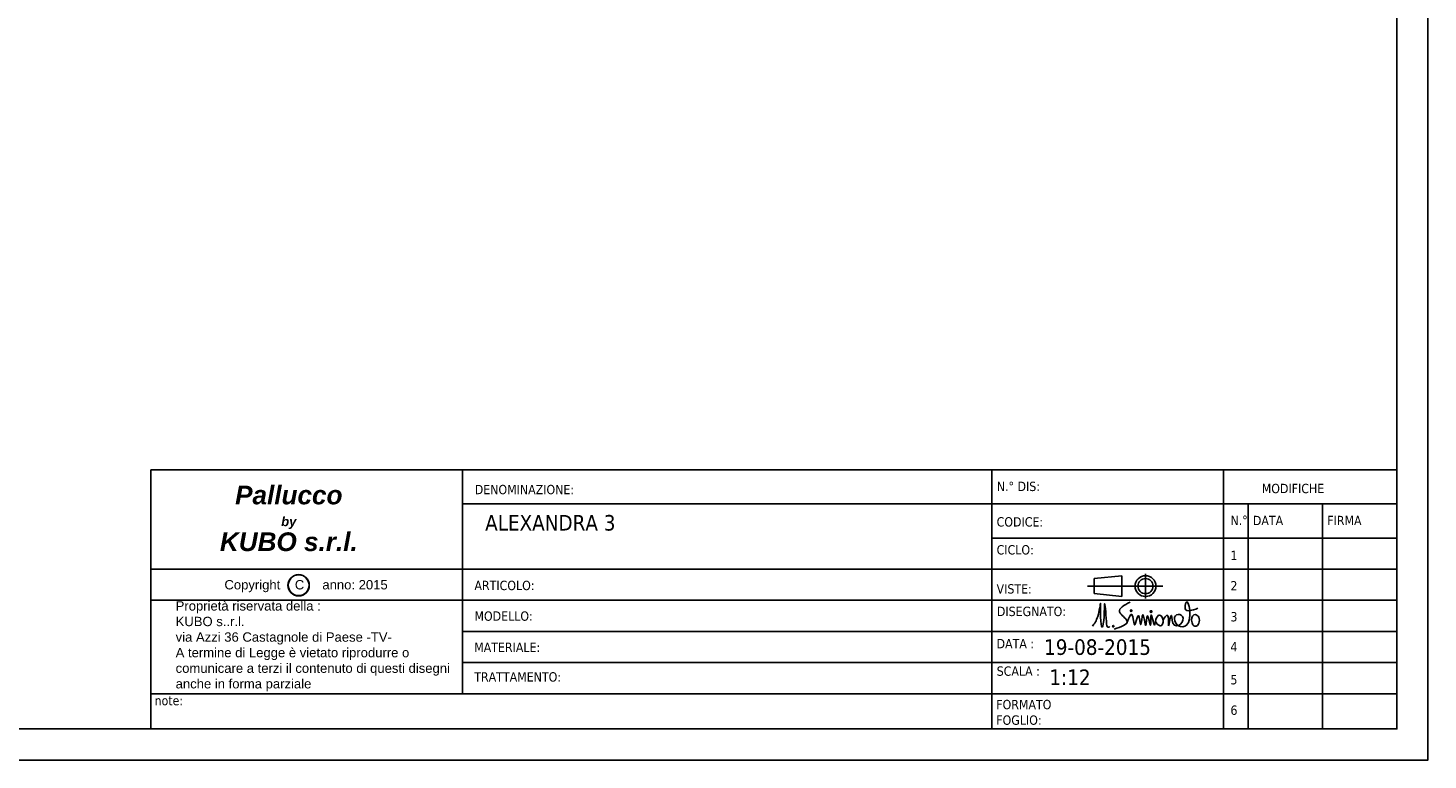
# Model space of a CAD drawing. Extents: x 203 to 5123, y -222 to 3222.
# Tile 9 of 13: x 2426 to 5123, y -222 to 1188. Entities that reach past the tile are written whole.
import ezdxf

# ---------------------------------------------------------------- set-up
doc = ezdxf.new("R2010")
doc.units = 0
doc.header["$LTSCALE"] = 10
for name, color, linetype in [('CARTIGLIO', 7, 'Continuous'), ('FIRMA', 7, 'Continuous'), ('PROSPETTI', 7, 'Continuous')]:
    doc.layers.add(name, color=color, linetype=linetype)
doc.styles.get("Standard").update_dxf_attribs({"font": 'TAHOMA.TTF'})

# ---------------------------------------------------------------- blocks, each defined once
blk = doc.blocks.new('A3')
at = {"layer": 'PROSPETTI'}
for points in [[(-90.29, 286.83), (319.71, 286.83), (319.71, -0.17), (-90.29, -0.17)], [(-85.29, 281.83), (314.71, 281.83), (314.71, 4.83), (-85.29, 4.83)]]:
    blk.add_lwpolyline(points, close=True, dxfattribs=at)
blk = doc.blocks.new('FIRMA')
at = {"layer": 'FIRMA'}
for centre, radius in [((341.5, 160.7), 1.2), ((373.4, 159.3), 1.4), ((312.7, 135.8), 1.18)]:
    blk.add_circle(centre, radius, dxfattribs=at)
for points, end_tangent in [([(401.5, 136.3), (406.1, 152.8), (411, 137.3), (423.3, 142.1), (421.9, 153.6), (412.4, 152.6), (412.6, 141.5), (417.6, 136.5), (430.4, 137.3), (429.8, 173.9), (428.3, 163.8), (448.5, 164.6)], (-0.669123, -0.743152)), ([(393, 146.2), (398.8, 153.4), (401.5, 136.3)], (-0.159756, -0.987157))]:
    blk.add_spline(points, degree=3, dxfattribs=dict(at, end_tangent=end_tangent))
for points in [[(279.4, 135.6), (287.9, 151.6), (292.3, 172.7), (292.5, 150.5), (294.9, 134.3), (298, 151), (298.7, 171.9), (301.8, 143.3), (304.7, 134), (307.2, 135.3)], [(339.8, 174.4), (322.8, 158.7), (334.9, 144), (314, 131)]]:
    blk.add_spline(points, degree=3, dxfattribs=at)
for points, knots in [([(335.2, 142.3), (338, 149.4), (344.3, 165), (346.2, 123), (353.5, 166.8), (356.9, 123.9), (360.2, 171.2), (365.2, 120.7), (366.4, 167.6), (374.2, 121.5), (371.4, 170.6), (379.5, 128.2), (380.3, 147.3), (386.6, 157.2), (395.3, 146.1), (389.9, 131.5), (380.9, 141.2), (380.7, 144.1)], [0, 0, 0, 0, 14.39454, 31.632741, 47.549106, 62.287979, 78.518173, 96.280147, 111.96525, 127.989305, 144.644502, 162.047004, 171.601103, 180.232055, 190.684485, 200.954681, 209.812061, 209.812061, 209.812061, 209.812061]), ([(438.2, 145.4), (439, 138.6), (448.4, 130.7), (454.2, 149.2), (442.6, 156.7), (438.5, 151.2), (438.2, 145.4)], [4.894088, 4.894088, 4.894088, 4.894088, 11.958903, 29.867396, 38.063875, 51.315638, 51.315638, 51.315638, 51.315638])]:
    blk.add_open_spline(points, degree=3, knots=knots, dxfattribs=at)
blk = doc.blocks.new('TAB PALLUCCO KUBO SRL')
at = {"layer": 'CARTIGLIO', "linetype": 'Continuous'}
for p, q in [((0, 41.61), (0, 0)), ((0, 41.61), (200, 41.61)), ((50, 41.61), (50, 5.65)), ((135, 41.61), (135, 0)), ((172.19, 41.61), (172.19, 0)), ((200, 41.61), (200, 0)), ((50, 36.13), (200, 36.13)), ((176.11, 36.13), (176.11, 0)), ((188.06, 0), (188.06, 36.13)), ((135, 30.65), (200, 30.65)), ((0, 25.65), (200, 25.65)), ((159.66, 24.92), (159.66, 20.95)), ((162.43, 22.93), (150.36, 22.93)), ((155.86, 24.6), (151.41, 24.14)), ((151.41, 24.14), (151.41, 21.72)), ((155.86, 24.6), (155.86, 21.26)), ((0, 20.65), (200, 20.65)), ((155.86, 21.26), (151.41, 21.72)), ((135, 15.65), (50, 15.65)), ((135, 15.65), (200, 15.65)), ((50, 10.65), (200, 10.65)), ((0, 5.65), (200, 5.65)), ((200, 0), (0, 0))]:
    blk.add_line(p, q, dxfattribs=at)
for centre, radius in [((23.72, 23.07), 1.71), ((23.72, 23.07), 1.7), ((23.72, 23.07), 1.69), ((23.72, 23.07), 1.68), ((23.72, 23.07), 1.67), ((159.66, 22.93), 1.67), ((159.66, 22.93), 1.21)]:
    blk.add_circle(centre, radius, dxfattribs=at)
at = {"layer": 'CARTIGLIO', "linetype": 'Continuous', "xscale": 0.09999999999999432, "yscale": 0.1000000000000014, "zscale": 0.1}
blk.add_blockref('FIRMA', (123.21, 2.91), dxfattribs=at)
at = {"layer": 'CARTIGLIO', "linetype": 'Continuous', "width": 47.5323}
for s, insert, char_height, attachment_point in [('{\\fArial|b1|i1|c0|p34;\\H1.2x;Pallucco\\P\\H0.5x;by\\P\\H2x;KUBO s.r.l.}', (22.14, 39.06), 2.5, 2), ('DENOMINAZIONE:', (51.99, 39.19), 1.5, 1), ('N.° DIS:', (135.78, 39.7), 1.5, 1), ('MODIFICHE', (178.32, 39.36), 1.5, 1), ('CODICE:', (135.76, 34), 1.5, 1), ('N.°', (173.29, 34.26), 1.5, 1), ('DATA', (176.89, 34.22), 1.5, 1), ('FIRMA', (188.83, 34.22), 1.5, 1), ('CICLO:', (135.76, 29.51), 1.5, 1), ('1', (173.29, 28.6), 1.5, 1), ('{\\fArial|b0|i0|c0|p34;Copyright    C     anno: 2015}', (11.81, 23.9), 1.5, 1), ('ARTICOLO:', (51.94, 23.79), 1.5, 1), ('VISTE:', (135.75, 23.24), 1.5, 1), ('2', (173.29, 23.73), 1.5, 1), ('{\\fArial|b0|i0|c0|p34;Proprietà riservata della :\\PKUBO s..r.l.\\Pvia Azzi 36 Castagnole di Paese -TV-\\PA termine di Legge è vietato riprodurre o comunicare a terzi il contenuto di questi disegni anche in forma parziale}', (3.98, 20.5), 1.5, 1), ('MODELLO:', (51.94, 18.87), 1.5, 1), ('DISEGNATO:', (135.8, 19.62), 1.5, 1), ('3', (173.29, 18.76), 1.5, 1), ('MATERIALE:', (51.9, 13.85), 1.5, 1), ('DATA :', (135.75, 14.44), 1.5, 1), ('4', (173.29, 13.94), 1.5, 1), ('TRATTAMENTO:', (51.91, 9.1), 1.5, 1), ('SCALA :', (135.77, 10.03), 1.5, 1), ('5', (173.29, 8.65), 1.5, 1), ('note:', (0.59, 5.29), 1.5, 1), ('FORMATO\\PFOGLIO:', (135.7, 4.66), 1.5, 1), ('6', (173.29, 3.75), 1.5, 1)]:
    blk.add_mtext(s, dxfattribs=dict(at, insert=insert, char_height=char_height, attachment_point=attachment_point))

msp = doc.modelspace()

# ---------------------------------------------------------------- block references
at = {"xscale": 12, "yscale": 12, "zscale": 12}
for name, p in [('A3', (1286.6, -220.4)), ('TAB PALLUCCO KUBO SRL', (2663.1, -162.4))]:
    msp.add_blockref(name, p, dxfattribs=at)

# ---------------------------------------------------------------- texts
at = {"char_height": 30, "width": 949.721, "attachment_point": 1}
for s, insert in [('ALEXANDRA 3', (3307, 249.8)), ('19-08-2015', (4383.7, 10.2)), ('1:12', (4393.7, -47.9))]:
    msp.add_mtext(s, dxfattribs=dict(at, insert=insert))

doc.saveas('drawing.dxf')
